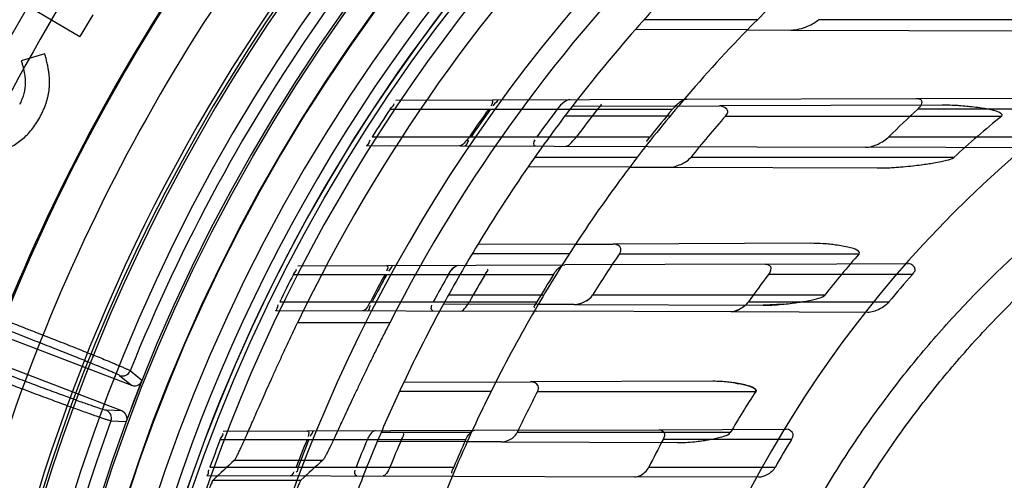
# Model space of a CAD drawing. Header units: millimetres. Extents: x 0 to 297, y 0 to 210.
# Tile 87 of 256: x 145.393 to 145.643, y 93.339 to 93.456. Entities that reach past the tile are written whole.
import ezdxf

# ---------------------------------------------------------------- set-up
doc = ezdxf.new("R2010")
doc.units = ezdxf.units.MM
doc.header["$LTSCALE"] = 16.335
doc.layers.get('0').update_dxf_attribs({"linetype": 'CONTINUOUS'})
for name, color, linetype in [('01_GLOBAL', 7, 'CONTINUOUS'), ('INTFCLR_144815', 7, 'CONTINUOUS'), ('INTFCLR_72935', 7, 'CONTINUOUS')]:
    doc.layers.add(name, color=color, linetype=linetype)

msp = doc.modelspace()

# ---------------------------------------------------------------- linework, layer by layer
at = {"color": 7, "linetype": 'Continuous'}
msp.add_circle((146.8548034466, 92.13446435), 2.66, dxfattribs=at)
at = {"color": 9, "linetype": 'Continuous'}
msp.add_arc((146.8548034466, 92.13446435), 2.6259090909, 92.9674534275, 177.0325465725, dxfattribs=at)
at = {"layer": '01_GLOBAL', "color": 7, "linetype": 'Continuous'}
msp.add_circle((146.8548034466, 92.13446435), 2.695, dxfattribs=at)
at = {"layer": 'INTFCLR_144815', "color": 6, "linetype": 'Continuous'}
for p, q in [((145.3850371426, 93.4654656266), (145.4082304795, 93.4516351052)), ((145.4115228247, 93.45715128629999), (145.4082304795, 93.45163510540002)), ((145.399270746, 93.4472164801), (145.3933138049, 93.44548683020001)), ((145.3319106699, 93.39729570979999), (145.4213618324, 93.3629586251)), ((145.4188532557, 93.3564235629), (145.3293926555, 93.3907642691)), ((145.423723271, 93.3635675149), (145.4240008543, 93.36419373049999)), ((145.4202007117, 93.3543909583), (145.4199879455, 93.35373986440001))]:
    msp.add_line(p, q, dxfattribs=at)
at = {"layer": 'INTFCLR_144815', "color": 9, "linetype": 'Continuous'}
for p, q in [((145.487040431, 93.37887381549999), (145.4635950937, 93.37887381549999)), ((145.4240008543, 93.36419373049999), (145.4210142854, 93.3666487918)), ((145.4183155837, 93.3654696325), (145.4213618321, 93.36295862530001)), ((145.4188532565, 93.3564235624), (145.414909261, 93.3565958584)), ((145.4161257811, 93.3539138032), (145.4199879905, 93.35373986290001)), ((145.4475250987, 93.3439217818), (145.470015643, 93.3439217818)), ((145.4420920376, 93.3388444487), (145.464446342, 93.3388444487))]:
    msp.add_line(p, q, dxfattribs=at)
at = {"layer": 'INTFCLR_144815', "color": 6, "linetype": 'Continuous'}
for radius in [0.4466793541, 0.4256665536]:
    msp.add_circle((145.8396077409, 93.1986600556), radius, dxfattribs=at)
for centre, radius, start, end in [((145.8396077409, 93.1986600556), 0.6157754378, 313.9937911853, 154.5150993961), ((145.8396077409, 93.1986600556), 0.5947754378, 312.9543589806, 154.5144414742), ((145.8396077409, 93.1986600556), 0.5903864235, 71.6563998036, 156.0440844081), ((145.8396077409, 93.1986600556), 0.5808960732, 70.9981667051, 162.0018332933), ((145.8396077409, 93.1986600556), 0.5751005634, 108.7136429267, 257.7559644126), ((145.8396077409, 93.1986600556), 0.4627266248, 45.0000000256, 314.9999999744), ((145.8396077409, 93.1986600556), 0.4618985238, 44.999999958, 315.000000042), ((145.8396077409, 93.1986600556), 0.461229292, 44.99999997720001, 315.0000000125), ((145.8396077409, 93.1986600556), 0.4472794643, 47.86578076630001, 312.1342192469), ((145.8396077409, 93.1986600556), 0.4408857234, 45.72777364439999, 314.2722263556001), ((145.8396077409, 93.1986600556), 0.4268887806, 45.6663486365, 314.3336513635), ((145.8396077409, 93.1986600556), 0.4169682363, 115.6072723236, 154.3927276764), ((145.8396077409, 93.1986600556), 0.3959554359, 117.0737153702, 152.9262846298), ((145.8396077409, 93.1986600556), 0.427, 126.3221328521, 169.3673701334), ((145.8399207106, 93.1980122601), 0.54782, 144.5520789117, 158.3604875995), ((145.4190649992, 93.36743195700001), 0.002100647, 249.098046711, 338.1112070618), ((145.8396077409, 93.1986600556), 0.4473594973, 158.2829108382, 159.7170891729), ((145.4141531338, 93.3546361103), 0.002100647, 339.8892237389, 68.90195353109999)]:
    msp.add_arc(centre, radius, start, end, dxfattribs=at)
at = {"layer": 'INTFCLR_144815', "color": 9, "linetype": 'Continuous'}
for centre, radius, start, end in [((145.8396077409, 93.1986600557), 0.6114469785, 71.617857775, 156.0236179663), ((145.8396077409, 93.1986600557), 0.6044472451, 71.6178577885, 156.0236179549), ((145.8396077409, 93.1986600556), 0.5785048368, 70.768222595, 162.2317774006), ((145.8396077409, 93.1986600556), 0.5712784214, 125.9035433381, 247.5002459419), ((145.8396077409, 93.1986600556), 0.4540564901, 52.5411294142, 307.4588705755), ((145.8396077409, 93.1986600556), 0.44073522, 45.7280221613, 314.2719778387), ((145.8396077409, 93.1986600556), 0.4337362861, 45.73034182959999, 314.2696581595), ((145.8396076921, 93.1986600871), 0.5153551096, 125.9035433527, 247.5002459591), ((145.839607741, 93.1986600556), 0.5715914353, 137.7076787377, 162.2317774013), ((145.8396077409, 93.1986600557), 0.4856448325, 128.484146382, 209.9999999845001), ((145.8396077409, 93.1986600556), 0.4297215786, 128.4841463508, 246.0405071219), ((145.8399207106, 93.1980122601), 0.544055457, 144.6884762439, 158.2234804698), ((145.8396077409, 93.1986600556), 0.4750435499, 138.4596802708, 165.5403197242), ((145.8399207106, 93.1980122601), 0.5091034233, 144.7941622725, 158.1121101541), ((145.8396077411, 93.19866005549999), 0.4859960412, 144.8720266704, 158.1279733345), ((145.8396077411, 93.19866005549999), 0.4510440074, 144.86643825, 158.1335617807), ((145.8396077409, 93.1986600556), 0.4510440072, 159.8664381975, 203.1335617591)]:
    msp.add_arc(centre, radius, start, end, dxfattribs=at)
at = {"layer": 'INTFCLR_144815', "color": 6, "linetype": 'Continuous'}
for centre, major_axis, ratio, start_param, end_param in [((145.8396077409, 92.5815733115), (0, 0.9261006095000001), 0.7456587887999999, 0.6038052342, 0.6133947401), ((145.8396077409, 92.6067553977), (0, 0.8883082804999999), 0.7456587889, 0.5919499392, 0.6021168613)]:
    msp.add_ellipse(centre, major_axis=major_axis, ratio=ratio, start_param=start_param, end_param=end_param, dxfattribs=at)
for points, knots in [([(145.3982289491, 93.43146264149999), (145.3983853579, 93.431770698), (145.3986938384, 93.4323782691), (145.3991026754, 93.4333029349), (145.3994528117, 93.434223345), (145.3997657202, 93.4351344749), (145.4000181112, 93.4360423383), (145.4002203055, 93.4369449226), (145.400365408, 93.4378417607), (145.4004693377, 93.43873951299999), (145.4005173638, 93.4396584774), (145.4005003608, 93.44061284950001), (145.4004326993, 93.441611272), (145.4003117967, 93.44264966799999), (145.4001369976, 93.4437328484), (145.3999010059, 93.4448570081), (145.399615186, 93.4460268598), (145.3993871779, 93.4468143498), (145.399270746, 93.4472164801)], [0, 0, 0, 0, 0.0637019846, 0.1256376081, 0.1863199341, 0.2452540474, 0.3032195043, 0.3599880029, 0.4157305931, 0.4706724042, 0.5265734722, 0.5852798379, 0.6465810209, 0.7110429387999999, 0.7779886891, 0.8488342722, 0.9228075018, 1, 1, 1, 1]), ([(145.3933138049, 93.44548683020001), (145.3934016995, 93.445186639), (145.3935730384, 93.4446014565), (145.3938057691, 93.4437397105), (145.3939812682, 93.4429090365), (145.3941347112, 93.4421177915), (145.3942296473, 93.4413611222), (145.3943042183, 93.4406444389), (145.3943194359, 93.4399618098), (145.3943079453, 93.43910134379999), (145.3941725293, 93.438049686), (145.3938966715, 93.4368031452), (145.3934644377, 93.4355631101), (145.3930771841, 93.4347669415), (145.3928797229, 93.4343609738)], [0, 0, 0, 0, 0.08180034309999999, 0.1594588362, 0.2333335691, 0.3037802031, 0.3701372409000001, 0.4326959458, 0.4920982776, 0.5485763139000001, 0.6576061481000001, 0.7686073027, 0.8820124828, 1, 1, 1, 1]), ([(145.3758092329, 93.423341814), (145.3759491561, 93.42327804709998), (145.3766386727, 93.42297175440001), (145.3778966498, 93.42250414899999), (145.3795950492, 93.42205704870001), (145.3812898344, 93.4217756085), (145.3829778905, 93.4216843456), (145.3846635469, 93.42176281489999), (145.3863415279, 93.4220269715), (145.3880017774, 93.4224601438), (145.3896083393, 93.4230573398), (145.3911366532, 93.4238081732), (145.3925646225, 93.4247162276), (145.3939001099, 93.4257681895), (145.395134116, 93.426973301), (145.3962733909, 93.42832439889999), (145.3973213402, 93.4298239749), (145.3979224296, 93.4309092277), (145.3982289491, 93.43146264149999)], [0, 0, 0, 0, 0.0174242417, 0.08549509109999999, 0.1517474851, 0.2161399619, 0.2797947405, 0.3429196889, 0.4069838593, 0.4718884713, 0.5370073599, 0.6008482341, 0.6644500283, 0.728379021, 0.7931222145, 0.8595165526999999, 0.92836187, 1, 1, 1, 1]), ([(145.3885945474, 93.37971046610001), (145.3895194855, 93.3793544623), (145.3913695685, 93.37864070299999), (145.3941342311, 93.377569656), (145.3968702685, 93.37650532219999), (145.3995378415, 93.37546321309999), (145.4021078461, 93.3744542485), (145.4045634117, 93.3734853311), (145.4068998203, 93.3725586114), (145.4091050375, 93.3716788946), (145.4111557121, 93.3708554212), (145.4130371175, 93.37009389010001), (145.4147390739, 93.3693989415), (145.4162557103, 93.3687726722), (145.4175747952, 93.3682215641), (145.4186826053, 93.3677471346), (145.4195777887, 93.3673617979), (145.4203268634, 93.3670041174), (145.4208086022, 93.36681192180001), (145.4210142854, 93.3666487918)], [0, 0, 0, 0, 0.085049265, 0.17016907, 0.2544288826, 0.3369797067, 0.4159327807, 0.4913591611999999, 0.5635131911, 0.6316257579, 0.6951004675, 0.7531483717, 0.8058019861, 0.8528569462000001, 0.8939622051, 0.9284633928, 0.9563192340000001, 0.9774719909, 1, 1, 1, 1]), ([(145.4475250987, 93.3439217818), (145.4477327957, 93.3441139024), (145.4479734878, 93.3446109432), (145.4483785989, 93.3453615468), (145.4487953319, 93.3462366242), (145.4492934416, 93.3473031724), (145.4498669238, 93.3485700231), (145.4505162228, 93.350025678), (145.451233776, 93.3516511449), (145.4520203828, 93.3534417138), (145.4528845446, 93.35541134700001), (145.4538209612, 93.35754101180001), (145.4548316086, 93.35982758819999), (145.4559074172, 93.3622451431), (145.4570559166, 93.364804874), (145.4582694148, 93.367482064), (145.4595425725, 93.3702588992), (145.4608582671, 93.3730950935), (145.4622124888, 93.3759752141), (145.4631285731, 93.377900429), (145.4635950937, 93.37887381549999)], [0, 0, 0, 0, 0.0220565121, 0.0416851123, 0.06700290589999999, 0.09741728, 0.13352119, 0.1753857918, 0.2216826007, 0.2720342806, 0.3278515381, 0.3893596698, 0.4533993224, 0.5227438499, 0.5956453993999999, 0.6721162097, 0.7518909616, 0.8337900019, 0.9158514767, 1, 1, 1, 1]), ([(145.487040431, 93.37887381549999), (145.4865118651, 93.3778397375), (145.4854664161, 93.3757790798), (145.4839336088, 93.3727126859), (145.4824508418, 93.3697033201), (145.4810334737, 93.3667874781), (145.4796852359, 93.3639787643), (145.4784175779, 93.36130849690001), (145.477230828, 93.3587850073), (145.4761314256, 93.3564305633), (145.4751196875, 93.3542537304), (145.4741977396, 93.35226728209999), (145.4733665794, 93.35048087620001), (145.4726245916, 93.34889848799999), (145.4719740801, 93.34752840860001), (145.4714107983, 93.3463752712), (145.4709442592, 93.3454370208), (145.4704989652, 93.34464463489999), (145.470237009, 93.3441213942), (145.470015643, 93.3439217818)], [0, 0, 0, 0, 0.0895851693, 0.1782446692, 0.2644460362, 0.3483747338, 0.4283368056, 0.5047777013, 0.5763909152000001, 0.6434496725, 0.7052237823, 0.7615617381, 0.8123844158, 0.8572091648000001, 0.8963887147, 0.9293516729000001, 0.9562827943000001, 0.9770066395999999, 1, 1, 1, 1]), ([(145.4161257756, 93.3539137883), (145.4158516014, 93.35393082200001), (145.415337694, 93.3541226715), (145.4144956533, 93.3543724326), (145.4135226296, 93.3547036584), (145.4123367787, 93.35510911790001), (145.4109479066, 93.3555974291), (145.4093626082, 93.35616188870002), (145.4075908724, 93.35680043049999), (145.4056517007, 93.35750589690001), (145.4035618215, 93.3582725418), (145.4013342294, 93.35909523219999), (145.3989784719, 93.3599704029), (145.3965132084, 93.36089117), (145.3939651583, 93.36184781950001), (145.3913552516, 93.3628324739), (145.3887025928, 93.36383743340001), (145.3860093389, 93.3648618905), (145.3842037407, 93.365551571), (145.3832932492, 93.3659001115)], [0, 0, 0, 0, 0.023573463, 0.046176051, 0.07570244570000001, 0.1116427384, 0.1537714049, 0.2020217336, 0.2560558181, 0.3153827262, 0.37910088, 0.4470834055, 0.5191622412, 0.5947582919, 0.6729127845, 0.7527245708, 0.8341351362, 0.9163375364, 1, 1, 1, 1]), ([(145.4213618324, 93.3629586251), (145.4216645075, 93.36284243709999), (145.4225373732, 93.36271564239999), (145.4233844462, 93.36316411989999), (145.4237232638, 93.3635675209)], [0, 0, 0, 0, 0.380965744, 1, 1, 1, 1]), ([(145.4202007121, 93.3543909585), (145.4202118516, 93.3547143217), (145.4200466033, 93.3555808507), (145.4193456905, 93.356234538), (145.4188532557, 93.3564235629)], [0, 0, 0, 0, 0.3801954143, 1, 1, 1, 1]), ([(145.4420920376, 93.3388444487), (145.4419101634, 93.33867273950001), (145.4417197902, 93.3380649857), (145.4412596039, 93.3370880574), (145.44085973, 93.3360126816), (145.4404685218, 93.3349822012), (145.4401435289, 93.3340972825), (145.4398201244, 93.333195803), (145.4395119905, 93.3323182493), (145.4392058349, 93.3314351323), (145.4388807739, 93.3304776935), (145.4385343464, 93.3294373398), (145.4382982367, 93.328714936), (145.438183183, 93.32835883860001)], [0, 0, 0, 0, 0.0669943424, 0.1616307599, 0.293674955, 0.3724034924, 0.4571968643, 0.5460884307, 0.6289480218, 0.7063060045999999, 0.7964374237, 0.8997666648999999, 1, 1, 1, 1]), ([(145.464446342, 93.3388444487), (145.4642561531, 93.33866915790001), (145.4640483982, 93.33804168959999), (145.463668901, 93.3372780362), (145.4633348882, 93.33645645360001), (145.463023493, 93.33569421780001), (145.4626854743, 93.3348368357), (145.4623219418, 93.33389517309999), (145.4619390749, 93.33288000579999), (145.4615416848, 93.3318031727), (145.4611362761, 93.33068043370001), (145.4607288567, 93.32952744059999), (145.4604600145, 93.3287498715), (145.4603262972, 93.32835883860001)], [0, 0, 0, 0, 0.0688129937, 0.1667265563, 0.2306250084, 0.3039041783, 0.3860176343, 0.4757390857, 0.572474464, 0.6746619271, 0.7811147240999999, 0.8900515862, 1, 1, 1, 1])]:
    msp.add_open_spline(points, degree=3, knots=knots, dxfattribs=at)
at = {"layer": 'INTFCLR_144815', "color": 9, "linetype": 'Continuous'}
for points, knots in [([(145.3878420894, 93.3777502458), (145.3887044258, 93.3774192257), (145.3904229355, 93.37675810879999), (145.3929847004, 93.37576823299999), (145.3955094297, 93.37478826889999), (145.3979782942, 93.37382555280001), (145.4003728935, 93.3728872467), (145.4026761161, 93.37198005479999), (145.4048720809, 93.37111025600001), (145.4069456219, 93.3702838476), (145.408881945, 93.3695067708), (145.4106670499, 93.3687845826), (145.4122881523, 93.368122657), (145.4137337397, 93.36752525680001), (145.4149945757, 93.36699767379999), (145.4160592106, 93.3665406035), (145.4169269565, 93.3661664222), (145.4176521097, 93.3658171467), (145.4181205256, 93.36563044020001), (145.4183155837, 93.3654696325)], [0, 0, 0, 0, 0.0843226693, 0.1680898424, 0.2507128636, 0.3315559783, 0.4099994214, 0.48549681, 0.55753727, 0.6256198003, 0.6892684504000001, 0.7480054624, 0.8014118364, 0.8491164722, 0.8908026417, 0.9261630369, 0.9549373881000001, 0.9769222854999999, 1, 1, 1, 1]), ([(145.414909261, 93.3565958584), (145.4146561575, 93.356606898), (145.4141821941, 93.35678203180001), (145.4134083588, 93.3570080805), (145.4125123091, 93.3573109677), (145.4114147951, 93.35768388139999), (145.4101243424, 93.3581356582), (145.40864972, 93.3586592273), (145.4070013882, 93.3592523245), (145.4051909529, 93.3599103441), (145.4032316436, 93.3606286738), (145.4011375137, 93.3614020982), (145.3989232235, 93.36222524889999), (145.3966038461, 93.36309251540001), (145.3941958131, 93.36399777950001), (145.3917172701, 93.3649342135), (145.3891872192, 93.36589461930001), (145.3866241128, 93.3668720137), (145.3849069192, 93.3675297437), (145.3840457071, 93.3678603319)], [0, 0, 0, 0, 0.0231275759, 0.0451535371, 0.0739556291, 0.1093267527, 0.1510233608, 0.198750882, 0.2521830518, 0.3109402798, 0.3746024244, 0.4426883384, 0.5147332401, 0.5902585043, 0.6687402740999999, 0.7495811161, 0.8321331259, 0.9157872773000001, 1, 1, 1, 1])]:
    msp.add_open_spline(points, degree=3, knots=knots, dxfattribs=at)
at = {"layer": 'INTFCLR_72935', "color": 9, "linetype": 'Continuous'}
for p, q in [((145.5805507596, 93.4559100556), (145.5517099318, 93.4559100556)), ((145.6776929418, 93.4559100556), (145.596072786, 93.4559100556)), ((145.5780073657, 93.4533232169), (145.5495065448, 93.45342270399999)), ((145.5890843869, 93.45328455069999), (145.6505863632, 93.4530698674)), ((145.4886098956, 93.43543483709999), (145.562616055, 93.4356931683)), ((145.6208286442, 93.43589636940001), (145.665113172, 93.43605095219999)), ((145.4871230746, 93.4331600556), (145.5589454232, 93.4331600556)), ((145.5604420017, 93.4339355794), (145.5334174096, 93.4338412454)), ((145.6275024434, 93.4341696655), (145.5708627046, 93.4339719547)), ((145.6657743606, 93.4331600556), (145.6213268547, 93.4331600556)), ((145.5583329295, 93.4314100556), (145.531565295, 93.4314100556)), ((145.5724326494, 93.4314100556), (145.6426956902, 93.4314100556)), ((145.482564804, 93.4261600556), (145.5532536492, 93.4261600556)), ((145.6140092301, 93.4261600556), (145.6566605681, 93.4261600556)), ((145.4811058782, 93.4239114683), (145.5527567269, 93.4236613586)), ((145.649007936, 93.42332537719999), (145.6080766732, 93.4234682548)), ((145.5499648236, 93.42091005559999), (145.5239059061, 93.42091005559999)), ((145.6304827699, 93.42091005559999), (145.5635905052, 93.42091005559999)), ((145.5480768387, 93.41842769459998), (145.5222353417, 93.41851789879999)), ((145.5579821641, 93.4183931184), (145.6110204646, 93.418207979)), ((145.5342974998, 93.3988443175), (145.5094203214, 93.3987574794)), ((145.5940550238, 93.3990529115), (145.5437892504, 93.3988774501)), ((145.5327152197, 93.3964100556), (145.5080091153, 93.3964100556)), ((145.545451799, 93.3964100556), (145.6064432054, 93.3964100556)), ((145.4636309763, 93.3933476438), (145.5315274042, 93.39358464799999)), ((145.582546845, 93.3937627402), (145.618953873, 93.3938898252)), ((145.4625392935, 93.3911600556), (145.5286899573, 93.3911600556)), ((145.6199703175, 93.3911600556), (145.5833776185, 93.3911600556)), ((145.5261982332, 93.3859100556), (145.5019686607, 93.3859100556)), ((145.5976807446, 93.3859100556), (145.5386262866, 93.3859100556)), ((145.4579651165, 93.38199224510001), (145.5243565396, 93.38176049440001)), ((145.4590466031, 93.38416005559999), (145.5244713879, 93.38416005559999)), ((145.524776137, 93.3835090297), (145.5006940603, 93.38359309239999)), ((145.5339310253, 93.383477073), (145.5820070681, 93.3833092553)), ((145.5782463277, 93.38416005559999), (145.6140015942, 93.38416005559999)), ((145.608556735, 93.38146657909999), (145.5737455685, 93.3815880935)), ((145.5139919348, 93.3637734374), (145.4905701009, 93.36369167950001)), ((145.5691870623, 93.3639661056), (145.5228698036, 93.3638044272)), ((145.5128042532, 93.36141005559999), (145.4895004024, 93.36141005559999)), ((145.5246395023, 93.36141005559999), (145.5801102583, 93.36141005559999)), ((145.5554706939, 93.3516682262), (145.5879002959, 93.3517814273)), ((145.4438963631, 93.3491600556), (145.5063665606, 93.3491600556)), ((145.4446792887, 93.3512814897), (145.5086279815, 93.35150471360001)), ((145.5077824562, 93.3509100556), (145.4848082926, 93.3509100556)), ((145.5736549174, 93.3509100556), (145.5194085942, 93.3509100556)), ((145.5891959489, 93.3491600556), (145.5565677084, 93.3491600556)), ((145.5067196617, 93.34857205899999), (145.4838477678, 93.3486518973)), ((145.5153685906, 93.3485418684), (145.5602588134, 93.3483851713)), ((145.4413043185, 93.34216005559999), (145.5032982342, 93.34216005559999)), ((145.552943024, 93.34216005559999), (145.585104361, 93.34216005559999)), ((145.4405215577, 93.3400531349), (145.5034839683, 93.3398333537)), ((145.5808625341, 93.33956325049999), (145.5493309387, 93.3396733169))]:
    msp.add_line(p, q, dxfattribs=at)
at = {"layer": 'INTFCLR_72935', "color": 6, "linetype": 'Continuous'}
for p, q in [((145.5780073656, 93.4533232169), (145.5890843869, 93.45328455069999)), ((145.4885794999, 93.435434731), (145.4886098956, 93.43543483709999)), ((145.562616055, 93.4356931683), (145.6208286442, 93.43589636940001)), ((145.5604420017, 93.4339355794), (145.5708627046, 93.4339719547)), ((145.5527567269, 93.4236613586), (145.6080766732, 93.4234682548)), ((145.5480768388, 93.41842769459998), (145.5579821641, 93.4183931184)), ((145.5342974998, 93.3988443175), (145.5437892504, 93.3988774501)), ((145.582546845, 93.3937627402), (145.5315274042, 93.39358464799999)), ((145.5737455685, 93.3815880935), (145.5243565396, 93.38176049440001)), ((145.5339310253, 93.383477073), (145.5247761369, 93.3835090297)), ((145.5139919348, 93.3637734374), (145.5228698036, 93.3638044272)), ((145.5086279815, 93.35150471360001), (145.5554706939, 93.3516682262)), ((145.5153685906, 93.3485418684), (145.5067196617, 93.34857205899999)), ((145.5034839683, 93.3398333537), (145.5493309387, 93.339673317))]:
    msp.add_line(p, q, dxfattribs=at)
at = {"layer": 'INTFCLR_72935', "color": 7, "linetype": 'Continuous'}
for p, q in [((145.5019968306, 93.3911600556), (145.5026048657, 93.3920649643)), ((145.5760654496, 93.38228286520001), (145.5746699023, 93.38171515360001)), ((145.5782463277, 93.38416005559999), (145.5771508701, 93.3830147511)), ((145.5872794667, 93.38358795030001), (145.5820070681, 93.3833092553))]:
    msp.add_line(p, q, dxfattribs=at)
msp.add_lwpolyline([(145.5339310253, 93.383477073), (145.5340539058, 93.38347857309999), (145.5341800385, 93.3834839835), (145.5343094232, 93.38349339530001), (145.5344419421, 93.3835068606), (145.5345777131, 93.3835244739), (145.5347170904, 93.383546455), (145.5348601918, 93.3835730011), (145.5350068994, 93.38360420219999), (145.5351572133, 93.3836401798)], dxfattribs=at)
at = {"layer": 'INTFCLR_72935', "color": 6, "linetype": 'Continuous'}
for centre, radius, start, end in [((145.8396077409, 93.1986600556), 0.4224162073, 90, 270.0000000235), ((145.8396077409, 93.1986600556), 0.4014439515, 90, 270.0000000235), ((145.8396077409, 93.1986600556), 0.3860864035, 135.5673519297, 138.7108679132), ((145.8396077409, 93.1986600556), 0.3650864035, 132.8288179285, 135.7698571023), ((145.8395748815, 93.19866582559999), 0.4233318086, 146.3632709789, 147.4938671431), ((145.839141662, 93.1986668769), 0.4023445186, 144.3510878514, 145.568617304), ((145.8395739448, 93.19866670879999), 0.4023265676, 144.3492248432, 145.5668357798), ((145.8396077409, 93.1986600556), 0.3860864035, 142.4725577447, 145.2879487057), ((145.8401840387, 93.19866747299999), 0.3891322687, 142.9433906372, 144.224199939), ((145.8391406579, 93.19866801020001), 0.3801814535, 141.9179137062, 143.2462138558), ((145.8396077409, 93.1986600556), 0.3650864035, 139.8764540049, 142.9895536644), ((145.8401828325, 93.19866892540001), 0.3661701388, 140.179208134, 141.5909425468), ((145.8386276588, 93.1986744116), 0.3196922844, 132.8216603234, 134.636638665), ((145.8381263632, 93.19869396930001), 0.3531995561, 138.7854969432, 141.0124388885), ((145.8301721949, 93.2009970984), 0.2970481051, 129.1336756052, 132.2406565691), ((145.8396077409, 93.1986600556), 0.3860864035, 148.7836486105, 151.3802865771), ((145.8396077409, 93.1986600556), 0.3650864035, 146.7481499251, 149.581270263), ((145.8381362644, 93.19868241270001), 0.3532144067, 145.9583812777, 147.989952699), ((145.8313832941, 93.1997868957), 0.2987619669, 138.8428562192, 141.4658165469), ((145.8395758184, 93.19866415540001), 0.4233334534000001, 152.9534276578, 154.0122375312), ((145.839142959, 93.1986647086), 0.4023467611, 151.4169919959, 152.5461806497), ((145.8395751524, 93.19866462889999), 0.4023286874, 151.4155767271, 152.5448306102), ((145.8401853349, 93.1986651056), 0.3891346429, 150.3517171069, 151.5308322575), ((145.8391421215, 93.1986653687), 0.3801841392, 149.5810094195, 150.7968608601), ((145.8401843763, 93.19866591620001), 0.3661731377, 148.2851874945, 149.5640429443), ((145.8386301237, 93.19866864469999), 0.3196979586, 142.9792673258, 144.5348049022), ((145.8386280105, 93.1986714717), 0.2913126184, 138.6419146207, 140.4513055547), ((145.8396077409, 93.1986600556), 0.3860864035, 154.6943264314, 157.139241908), ((145.8396077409, 93.1986600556), 0.3650864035, 153.1113287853, 155.7561731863), ((145.8381445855, 93.1986745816), 0.3532255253, 152.566895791, 154.4698103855), ((145.8321954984, 93.1991951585), 0.2997676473, 147.2390332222, 149.5950478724), ((145.8395767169, 93.19866284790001), 0.4233347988, 159.1756644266, 160.1859514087), ((145.8391439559, 93.198663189), 0.4023483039, 158.0346236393, 159.1054969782), ((145.8395761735, 93.19866312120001), 0.4023302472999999, 158.0335761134, 159.1045049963), ((145.8401865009, 93.19866338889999), 0.3891364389, 157.2478700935, 158.3610402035), ((145.8391431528, 93.19866361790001), 0.3801858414, 156.6810239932, 157.8249472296), ((145.8401856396, 93.1986638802), 0.3661751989, 155.7326455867, 156.9285663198), ((145.8386318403, 93.1986653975), 0.3197011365, 151.9179532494, 153.3307160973), ((145.8386302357, 93.19866679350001), 0.2913171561, 148.8958099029, 150.4905468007)]:
    msp.add_arc(centre, radius, start, end, dxfattribs=at)
at = {"layer": 'INTFCLR_72935', "color": 9, "linetype": 'Continuous'}
for centre, radius, start, end in [((145.8396077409, 93.1986600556), 0.2950857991, 90.00000000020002, 157.5066823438), ((145.8396077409, 93.1986600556), 0.3860864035, 138.7108679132, 142.4725577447), ((145.8396077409, 93.1986600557), 0.3650864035, 135.7698571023, 139.8764540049), ((145.8396077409, 93.1986600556), 0.3860864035, 145.2879487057, 148.7836486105), ((145.8396077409, 93.1986600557), 0.3650864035, 142.9895536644, 146.7481499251), ((145.8396077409, 93.1986600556), 0.3860864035, 151.3802865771, 154.6943264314), ((145.8396077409, 93.1986600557), 0.3650864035, 149.581270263, 153.1113287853), ((145.8396077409, 93.1986600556), 0.3860864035, 157.139241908, 160.3263098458), ((145.8396077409, 93.1986600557), 0.3650864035, 155.7561731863, 159.1304001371)]:
    msp.add_arc(centre, radius, start, end, dxfattribs=at)
at = {"layer": 'INTFCLR_72935', "color": 7, "linetype": 'Continuous'}
msp.add_arc((145.6276505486, 93.37072358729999), 0.063446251, 86.503523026, 90.133748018, dxfattribs=at)
at = {"layer": 'INTFCLR_72935', "color": 6, "linetype": 'Continuous'}
for points, knots in [([(145.5730666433, 93.2823871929), (145.5738884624, 93.28489435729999), (145.5756060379, 93.28988476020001), (145.5784016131, 93.297290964), (145.5814140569, 93.3046115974), (145.5846407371, 93.3118402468), (145.5880788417, 93.3189706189), (145.5917254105, 93.32599657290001), (145.5955772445, 93.33291194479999), (145.5996310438, 93.3397108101), (145.6038832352, 93.3463871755), (145.6083301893, 93.3529353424), (145.6129679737, 93.3593495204), (145.617792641, 93.3656242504), (145.622799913, 93.3717539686), (145.6279855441, 93.377733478), (145.6333449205, 93.3835574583), (145.6388735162, 93.3892209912), (145.644566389, 93.39471901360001), (145.6504187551, 93.40004690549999), (145.65642536, 93.4051998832), (145.6625811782, 93.41017363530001), (145.6688806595, 93.4149636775), (145.6753185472, 93.4195660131), (145.6818890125, 93.4239764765), (145.6885865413, 93.42819137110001), (145.6954050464, 93.4322068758), (145.7023388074, 93.43601963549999), (145.709381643, 93.4396262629), (145.7165275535, 93.44302369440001), (145.7237702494, 93.4462089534), (145.7311035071, 93.44917931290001), (145.7385209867, 93.45193221), (145.7460162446, 93.4544652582), (145.753582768, 93.45677626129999), (145.7612139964, 93.4588632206), (145.7689033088, 93.4607243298), (145.776644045, 93.46235798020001), (145.7844294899, 93.46376275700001), (145.7922528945, 93.4649374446), (145.800107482, 93.4658810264), (145.8079864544, 93.4665926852), (145.8158829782, 93.4670718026), (145.8237902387, 93.4673179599), (145.83170128, 93.4673309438), (145.836973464, 93.4671841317), (145.8396077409, 93.46707189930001)], [0, 0, 0, 0, 0.0227356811, 0.0454710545, 0.0682062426, 0.09094098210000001, 0.1136756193, 0.1364096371, 0.1591436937, 0.1818769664, 0.2046103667, 0.2273428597, 0.2500755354, 0.2728072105, 0.2955391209, 0.3182699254, 0.3410011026, 0.3637310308, 0.3864614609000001, 0.4091905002, 0.4319201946, 0.4546483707, 0.4773773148, 0.5001046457, 0.5228327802, 0.5455591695, 0.5682859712, 0.5910108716, 0.6137361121, 0.6364602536, 0.6591836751, 0.681906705, 0.7046293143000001, 0.7273515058, 0.750073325, 0.77279473, 0.7955158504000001, 0.8182366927, 0.8409573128, 0.8636777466, 0.886398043, 0.9091183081, 0.9318386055, 0.9545589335, 0.9772794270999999, 1, 1, 1, 1]), ([(145.8396077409, 92.9378477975), (145.834407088, 92.93763440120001), (145.8239902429, 92.93751971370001), (145.808386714, 92.9382815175), (145.7928285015, 92.93998039), (145.7773228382, 92.9426227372), (145.761960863, 92.94620860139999), (145.7470751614, 92.9506487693), (145.7325170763, 92.95594312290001), (145.7182922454, 92.96208686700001), (145.704230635, 92.96919520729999), (145.690626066, 92.9771382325), (145.6775336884, 92.9858820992), (145.6649968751, 92.99539477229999), (145.653061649, 93.0056408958), (145.6417667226, 93.01658562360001), (145.6311557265, 93.0281846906), (145.6212646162, 93.0403983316), (145.6121346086, 93.05317223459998), (145.6037919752, 93.0664650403), (145.596263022, 93.0802340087), (145.5895763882, 93.0944263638), (145.5837584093, 93.1089818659), (145.5788258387, 93.123852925), (145.5747929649, 93.1389937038), (145.5716739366, 93.1543522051), (145.5694810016, 93.1698700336), (145.5682225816, 93.1854844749), (145.5679021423, 93.2011301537), (145.5685180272, 93.2167517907), (145.5700653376, 93.2322979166), (145.5725382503, 93.247722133), (145.5759280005, 93.2629710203), (145.5802229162, 93.2779909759), (145.58540645, 93.29272403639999), (145.5914576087, 93.30711236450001), (145.5983513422, 93.32110238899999), (145.6060640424, 93.3346509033), (145.6145645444, 93.3477051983), (145.6238211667, 93.3602200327), (145.633798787, 93.3721527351), (145.644470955, 93.3834724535), (145.6557913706, 93.3941293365), (145.6677258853, 93.4040936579), (145.6802256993, 93.4133258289), (145.6932490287, 93.42179461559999), (145.7067436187, 93.42946861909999), (145.7206478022, 93.4363163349), (145.7346275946, 93.4421979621), (145.7482413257, 93.4470253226), (145.7608833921, 93.4507615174), (145.7723287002, 93.4535547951), (145.7825232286, 93.4555919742), (145.792205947, 93.4571526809), (145.8022144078, 93.4583914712), (145.8133420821, 93.4593147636), (145.8259498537, 93.45978922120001), (145.8348566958, 93.4596672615), (145.8396077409, 93.45947231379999)], [0, 0, 0, 0, 0.0185657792, 0.0371317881, 0.0556907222, 0.0743562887, 0.09320238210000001, 0.1119235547, 0.1297297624, 0.1484268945, 0.1671582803, 0.1858963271, 0.2045840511, 0.2232805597, 0.2419956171, 0.2606571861, 0.279345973, 0.2980347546, 0.3166822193, 0.3353169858, 0.3539795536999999, 0.37262367, 0.3912431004, 0.4098577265, 0.4284753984, 0.447098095, 0.4657246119, 0.4843422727, 0.5029402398, 0.5215093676, 0.5400730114, 0.5586323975, 0.5771953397, 0.5957586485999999, 0.6143210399, 0.632871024, 0.6514010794, 0.6699183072, 0.6884459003, 0.706933, 0.7254083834, 0.7438943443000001, 0.7623915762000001, 0.7808313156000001, 0.7993174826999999, 0.8177867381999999, 0.836209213, 0.8546573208, 0.8730372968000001, 0.8902751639, 0.9061519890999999, 0.920037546, 0.9322836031, 0.9432240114, 0.9550134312, 0.9682465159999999, 0.9830392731, 1, 1, 1, 1]), ([(145.5890843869, 93.45328455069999), (145.5897871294, 93.4532820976), (145.5912334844, 93.45350340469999), (145.5931901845, 93.45413653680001), (145.5948332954, 93.4549491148), (145.5957232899, 93.4555811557), (145.596072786, 93.4559100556)], [0, 0, 0, 0, 0.2777089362, 0.57219334, 0.8103471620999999, 1, 1, 1, 1]), ([(145.5328240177, 93.4355891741), (145.5323473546, 93.43558751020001), (145.5311148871, 93.4347930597), (145.5301700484, 93.43386105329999), (145.5296407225, 93.4331600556)], [0, 0, 0, 0, 0.3517663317, 1, 1, 1, 1]), ([(145.562616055, 93.4356931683), (145.5620425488, 93.43569116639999), (145.5610779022, 93.4351125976), (145.55990341, 93.434203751), (145.5592471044, 93.4335218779), (145.5589454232, 93.4331600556)], [0, 0, 0, 0, 0.3798405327, 0.6879921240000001, 1, 1, 1, 1]), ([(145.6208286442, 93.43589636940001), (145.6213079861, 93.4358980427), (145.6230652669, 93.43564430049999), (145.6219356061, 93.4337241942), (145.6213268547, 93.4331600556)], [0, 0, 0, 0, 0.3661068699, 1, 1, 1, 1]), ([(145.5724326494, 93.4314100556), (145.5727340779, 93.4317541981), (145.5736578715, 93.4331126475), (145.5717091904, 93.43397490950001), (145.5708627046, 93.4339719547)], [0, 0, 0, 0, 0.350838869, 1, 1, 1, 1]), ([(145.5072863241, 93.4261600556), (145.5069728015, 93.42570270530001), (145.5062568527, 93.42489589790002), (145.5053892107, 93.42382670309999), (145.5047956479, 93.4238287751)], [0, 0, 0, 0, 0.4829841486, 1, 1, 1, 1]), ([(145.5317134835, 93.42373481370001), (145.5323194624, 93.4237326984), (145.5333238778, 93.4247898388), (145.5341471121, 93.4256422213), (145.5345338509, 93.4261600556)], [0, 0, 0, 0, 0.4838977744, 1, 1, 1, 1]), ([(145.6080766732, 93.4234682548), (145.6086253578, 93.42346633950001), (145.6097170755, 93.42367739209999), (145.6112546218, 93.4242654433), (145.6127132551, 93.42507422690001), (145.613605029, 93.4257609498), (145.6140092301, 93.4261600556)], [0, 0, 0, 0, 0.2480974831, 0.494923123, 0.7431543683, 1, 1, 1, 1]), ([(145.5579821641, 93.4183931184), (145.5585210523, 93.4183912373), (145.5595732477, 93.41855866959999), (145.561028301, 93.41906608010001), (145.5624069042, 93.4198012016), (145.5632362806, 93.42047243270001), (145.5635905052, 93.42091005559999)], [0, 0, 0, 0, 0.2567819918, 0.5014538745, 0.7317219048, 1, 1, 1, 1]), ([(145.545451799, 93.3964100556), (145.5457104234, 93.39679288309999), (145.5462656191, 93.3982086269), (145.5445604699, 93.3988801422), (145.5437892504, 93.3988774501)], [0, 0, 0, 0, 0.3746274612, 1, 1, 1, 1]), ([(145.5286899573, 93.3911600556), (145.5289548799, 93.3915887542), (145.5297145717, 93.39253697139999), (145.5307687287, 93.39358199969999), (145.5315274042, 93.39358464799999)], [0, 0, 0, 0, 0.3991275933, 1, 1, 1, 1]), ([(145.582546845, 93.3937627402), (145.5830234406, 93.39376440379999), (145.5844958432, 93.3932901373), (145.5837981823, 93.3917177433), (145.5833776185, 93.3911600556)], [0, 0, 0, 0, 0.4055849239, 1, 1, 1, 1]), ([(145.6199703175, 93.3911600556), (145.6202932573, 93.39152690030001), (145.6213304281, 93.3926641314), (145.619711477, 93.3938924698), (145.618953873, 93.3938898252)], [0, 0, 0, 0, 0.3921366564, 1, 1, 1, 1]), ([(145.4821073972, 93.38416005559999), (145.4818860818, 93.383734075), (145.4813552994, 93.38296927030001), (145.4806661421, 93.3819130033), (145.4801390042, 93.3819148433)], [0, 0, 0, 0, 0.4766182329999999, 1, 1, 1, 1]), ([(145.5050825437, 93.38182777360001), (145.5056148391, 93.38182591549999), (145.5064114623, 93.38287212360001), (145.5070128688, 93.3836800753), (145.5072811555, 93.38416005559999)], [0, 0, 0, 0, 0.4918806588, 1, 1, 1, 1]), ([(145.6140015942, 93.38416005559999), (145.6137108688, 93.3838079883), (145.6129206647, 93.3830756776), (145.6115908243, 93.38225450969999), (145.6100846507, 93.3816546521), (145.6090791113, 93.38146475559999), (145.608556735, 93.38146657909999)], [0, 0, 0, 0, 0.2201081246, 0.5149372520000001, 0.7481757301, 1, 1, 1, 1]), ([(145.5246395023, 93.36141005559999), (145.5248596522, 93.361834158), (145.5251054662, 93.36325830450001), (145.5235808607, 93.3638069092), (145.5228698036, 93.3638044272)], [0, 0, 0, 0, 0.4019160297, 1, 1, 1, 1]), ([(145.5554706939, 93.3516682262), (145.5559363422, 93.3516698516), (145.5572287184, 93.3511468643), (145.5568682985, 93.3497234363), (145.5565677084, 93.3491600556)], [0, 0, 0, 0, 0.4217067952, 1, 1, 1, 1]), ([(145.5891959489, 93.3491600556), (145.589440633, 93.3495656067), (145.5900518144, 93.3508107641), (145.5886052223, 93.35178388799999), (145.5879002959, 93.3517814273)], [0, 0, 0, 0, 0.4018804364, 1, 1, 1, 1]), ([(145.4833534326, 93.3514164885), (145.4827959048, 93.35141454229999), (145.4820020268, 93.3504383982), (145.4815132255, 93.3495967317), (145.4813300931, 93.3491600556)], [0, 0, 0, 0, 0.540739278, 1, 1, 1, 1]), ([(145.5063665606, 93.3491600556), (145.5065703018, 93.349611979), (145.5071261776, 93.3505092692), (145.508015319, 93.351502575), (145.5086279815, 93.35150471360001)], [0, 0, 0, 0, 0.4472482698, 1, 1, 1, 1]), ([(145.5153685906, 93.3485418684), (145.5160057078, 93.3485396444), (145.517586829, 93.3489584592), (145.5189899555, 93.35003356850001), (145.5194085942, 93.3509100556)], [0, 0, 0, 0, 0.396107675, 1, 1, 1, 1]), ([(145.5602588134, 93.3483851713), (145.5607228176, 93.3483835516), (145.5619887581, 93.3484083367), (145.5638936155, 93.3485393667), (145.5658496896, 93.348758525), (145.5676177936, 93.3490137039), (145.5691962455, 93.3492981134), (145.5707942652, 93.349640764), (145.5722151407, 93.35007924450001), (145.5733810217, 93.3504433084), (145.5736549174, 93.3509100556)], [0, 0, 0, 0, 0.1010298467, 0.2756088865, 0.4154810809, 0.5296070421, 0.6642454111, 0.7656496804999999, 0.8821678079, 1, 1, 1, 1]), ([(145.4870777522, 93.34216005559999), (145.486901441, 93.3417274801), (145.4864647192, 93.34095769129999), (145.4858338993, 93.3398949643), (145.485334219, 93.33989670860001)], [0, 0, 0, 0, 0.4831627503, 1, 1, 1, 1]), ([(145.5493309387, 93.3396733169), (145.5498308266, 93.33967157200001), (145.5507835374, 93.33997295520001), (145.5520309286, 93.3408449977), (145.5526910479, 93.3416583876), (145.552943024, 93.34216005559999)], [0, 0, 0, 0, 0.3293920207, 0.6300821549, 1, 1, 1, 1]), ([(145.585104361, 93.34216005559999), (145.5848647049, 93.3417366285), (145.5842075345, 93.34096198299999), (145.5828057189, 93.33997175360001), (145.5815818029, 93.33956073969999), (145.5808625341, 93.33956325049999)], [0, 0, 0, 0, 0.2838440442, 0.5803850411, 1, 1, 1, 1])]:
    msp.add_open_spline(points, degree=3, knots=knots, dxfattribs=at)
for points in [[(145.4871230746, 93.4331600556), (145.4874284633, 93.4336190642), (145.4885870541, 93.4345413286), (145.4880357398, 93.4345394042)], [(145.5129618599, 93.4355198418), (145.513485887, 93.435521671), (145.5130236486, 93.4343925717), (145.512718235, 93.43396674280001)], [(145.514316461, 93.4355245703), (145.5149213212, 93.4355266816), (145.5136295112, 93.4345287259), (145.5132769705, 93.4340372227)], [(145.5398892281, 93.4331600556), (145.5402000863, 93.4335567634), (145.5412314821, 93.43442014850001), (145.5407274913, 93.4344183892)], [(145.4811058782, 93.4239114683), (145.4816785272, 93.4239094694), (145.4817387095, 93.424866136), (145.4820464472, 93.4253490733)], [(145.5061106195, 93.4238241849), (145.5067016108, 93.423822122), (145.5067970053, 93.4247865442), (145.5071311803, 93.42527398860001)], [(145.5240432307, 93.42376158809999), (145.5235086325, 93.4237634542), (145.5236644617, 93.4249302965), (145.523976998, 93.42536402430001)], [(145.5532536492, 93.4261600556), (145.5529456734, 93.4257716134), (145.5519639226, 93.42490433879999), (145.5524596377, 93.4249026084)], [(145.4625392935, 93.3911600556), (145.4627586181, 93.39158964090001), (145.4636758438, 93.3924524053), (145.4631935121, 93.3924507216)], [(145.4862437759, 93.3934265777), (145.4867296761, 93.3934282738), (145.4864514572, 93.3923957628), (145.4862189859, 93.3919690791)], [(145.4874948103, 93.39343094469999), (145.4880461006, 93.393432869), (145.4869873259, 93.39245200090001), (145.4867235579, 93.3919679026)], [(145.5112918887, 93.3911600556), (145.5115277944, 93.39156184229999), (145.5123561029, 93.3924249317), (145.511890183, 93.39242330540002)], [(145.4579651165, 93.38199224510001), (145.4584931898, 93.3819904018), (145.4584466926, 93.3829322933), (145.4586780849, 93.3834069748)], [(145.4813641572, 93.3819105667), (145.4819054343, 93.38190867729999), (145.4818831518, 93.38286069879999), (145.4821327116, 93.3833410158)], [(145.4980053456, 93.38185247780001), (145.4974973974, 93.3818542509), (145.4975005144, 93.3829069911), (145.4977426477, 93.3833535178)], [(145.5244713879, 93.38416005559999), (145.5242037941, 93.38370460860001), (145.5233517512, 93.38269166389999), (145.5238799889, 93.38268982)], [(145.4438963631, 93.3491600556), (145.4440913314, 93.3496726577), (145.4450232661, 93.35070220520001), (145.4444748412, 93.35070029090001)], [(145.4661322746, 93.351356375), (145.4666138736, 93.35135805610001), (145.4664414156, 93.3503639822), (145.4662612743, 93.3499173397)], [(145.46731513, 93.351360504), (145.4678328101, 93.3513623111), (145.4669491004, 93.3503919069), (145.4667554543, 93.3499118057)], [(145.4900126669, 93.3491600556), (145.4902198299, 93.34964064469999), (145.4909767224, 93.35066876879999), (145.4904533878, 93.350666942)], [(145.4637061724, 93.34216005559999), (145.4635447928, 93.3417373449), (145.4636705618, 93.3408918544), (145.4632180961, 93.34089343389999)], [(145.5032982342, 93.34216005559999), (145.5030948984, 93.3416826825), (145.5024180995, 93.3406477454), (145.5029369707, 93.3406459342)], [(145.4405215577, 93.3400531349), (145.4410179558, 93.34005140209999), (145.4408778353, 93.3409798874), (145.4410460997, 93.34144690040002)], [(145.4616805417, 93.3399792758), (145.4621417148, 93.33997766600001), (145.4625030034, 93.3405180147), (145.4626674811, 93.340948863)], [(145.4786406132, 93.33992007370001), (145.478127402, 93.33992186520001), (145.4780473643, 93.3409287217), (145.4782366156, 93.34140576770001)]]:
    msp.add_open_spline(points, degree=3, dxfattribs=at)
at = {"layer": 'INTFCLR_72935', "color": 7, "linetype": 'Continuous'}
for points, knots in [([(145.6426956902, 93.4314100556), (145.6430815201, 93.4317369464), (145.6415012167, 93.4327180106), (145.6402958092, 93.43286615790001), (145.6386939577, 93.43324301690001), (145.6369613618, 93.4335064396), (145.6351620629, 93.433742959), (145.6332319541, 93.4339349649), (145.6311807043, 93.4340835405), (145.6292342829, 93.43416118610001), (145.6279640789, 93.4341705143), (145.6275024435, 93.4341696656)], [0, 0, 0, 0, 0.0959523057, 0.1848450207, 0.2877638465, 0.3906146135, 0.5223423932, 0.6304463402, 0.7590032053, 0.9124066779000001, 1, 1, 1, 1]), ([(145.6110204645, 93.418207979), (145.6116480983, 93.4182094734), (145.6128507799, 93.4182230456), (145.6145738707, 93.41830042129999), (145.6161431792, 93.418401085), (145.617965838, 93.4185472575), (145.619963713, 93.4187466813), (145.6220697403, 93.4189996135), (145.6238474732, 93.41924519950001), (145.6255361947, 93.41951472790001), (145.6271291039, 93.4197974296), (145.6288172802, 93.4202072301), (145.6299867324, 93.4204887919), (145.63048277, 93.42091005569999)], [0, 0, 0, 0, 0.0953424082, 0.1826762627, 0.2619799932, 0.3342125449, 0.4604318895, 0.5669416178, 0.6564437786, 0.7329514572, 0.8269578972, 0.9011415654, 1, 1, 1, 1]), ([(145.6064432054, 93.3964100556), (145.6067718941, 93.396804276), (145.6052097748, 93.3977353), (145.6039091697, 93.3979675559), (145.6021713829, 93.39837307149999), (145.6005493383, 93.39861247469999), (145.5989067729, 93.3988143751), (145.5967816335, 93.39899813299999), (145.5951300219, 93.3990544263), (145.5940550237, 93.39905291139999)], [0, 0, 0, 0, 0.1182347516, 0.2368823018, 0.3724142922, 0.5082862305, 0.619877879, 0.7523675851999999, 1, 1, 1, 1]), ([(145.501996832, 93.3911600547), (145.5022552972, 93.3916144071), (145.5029229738, 93.3924956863), (145.5038691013, 93.393494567), (145.5045065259, 93.39349032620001)], [0, 0, 0, 0, 0.4505609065, 1, 1, 1, 1]), ([(145.5339332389, 93.3834786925), (145.5344041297, 93.3834769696), (145.535352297, 93.3836411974), (145.5370261, 93.3843204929), (145.5381697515, 93.38517389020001), (145.5386275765, 93.3859114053)], [0, 0, 0, 0, 0.259738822, 0.5211883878, 1, 1, 1, 1]), ([(145.5351572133, 93.3836401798), (145.5356881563, 93.3837738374), (145.5369907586, 93.3842918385), (145.5381737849, 93.3851861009), (145.5386262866, 93.3859100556)], [0, 0, 0, 0, 0.3907293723, 1, 1, 1, 1]), ([(145.5820070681, 93.3833092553), (145.5825165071, 93.3833104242), (145.5834924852, 93.3833228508), (145.5852766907, 93.38341128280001), (145.5872231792, 93.3835698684), (145.589266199, 93.3838042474), (145.5909758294, 93.3840425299), (145.5925897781, 93.3843095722), (145.5941075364, 93.384592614), (145.5958352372, 93.38504799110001), (145.5971833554, 93.38532189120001), (145.5976807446, 93.38591005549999)], [0, 0, 0, 0, 0.0954838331, 0.1829010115, 0.3347774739, 0.4614114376, 0.5683429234, 0.6581187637, 0.7685074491, 0.8556270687, 1, 1, 1, 1]), ([(145.5782463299, 93.3841600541), (145.5779006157, 93.38366762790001), (145.5770887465, 93.3828888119), (145.5755822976, 93.3819629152), (145.5744182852, 93.3815812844), (145.5737455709, 93.3815880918)], [0, 0, 0, 0, 0.3392200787, 0.6207032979, 1, 1, 1, 1]), ([(145.5801102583, 93.3614100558), (145.5803461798, 93.36179661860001), (145.5790664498, 93.3626473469), (145.5777956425, 93.3629315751), (145.5761096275, 93.3633493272), (145.5745032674, 93.3635988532), (145.5728729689, 93.3637975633), (145.5711366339, 93.36393371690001), (145.5698744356, 93.36396673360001), (145.5691870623, 93.3639661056)], [0, 0, 0, 0, 0.1173906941, 0.2468644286, 0.397289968, 0.5483465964, 0.6730049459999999, 0.82182183, 1, 1, 1, 1]), ([(145.5750004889, 93.3635151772), (145.5755474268, 93.3634293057), (145.5766855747, 93.363216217), (145.5781943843, 93.3628640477), (145.5805369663, 93.3620776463), (145.5801102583, 93.36141005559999)], [0, 0, 0, 0, 0.2938951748, 0.5794066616, 1, 1, 1, 1])]:
    msp.add_open_spline(points, degree=3, knots=knots, dxfattribs=at)
msp.add_open_spline([(145.5026048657, 93.3920649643), (145.5029055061, 93.39244234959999), (145.5031396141, 93.3930930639), (145.5036221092, 93.3930947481)], degree=3, dxfattribs=at)

doc.saveas('drawing.dxf')
